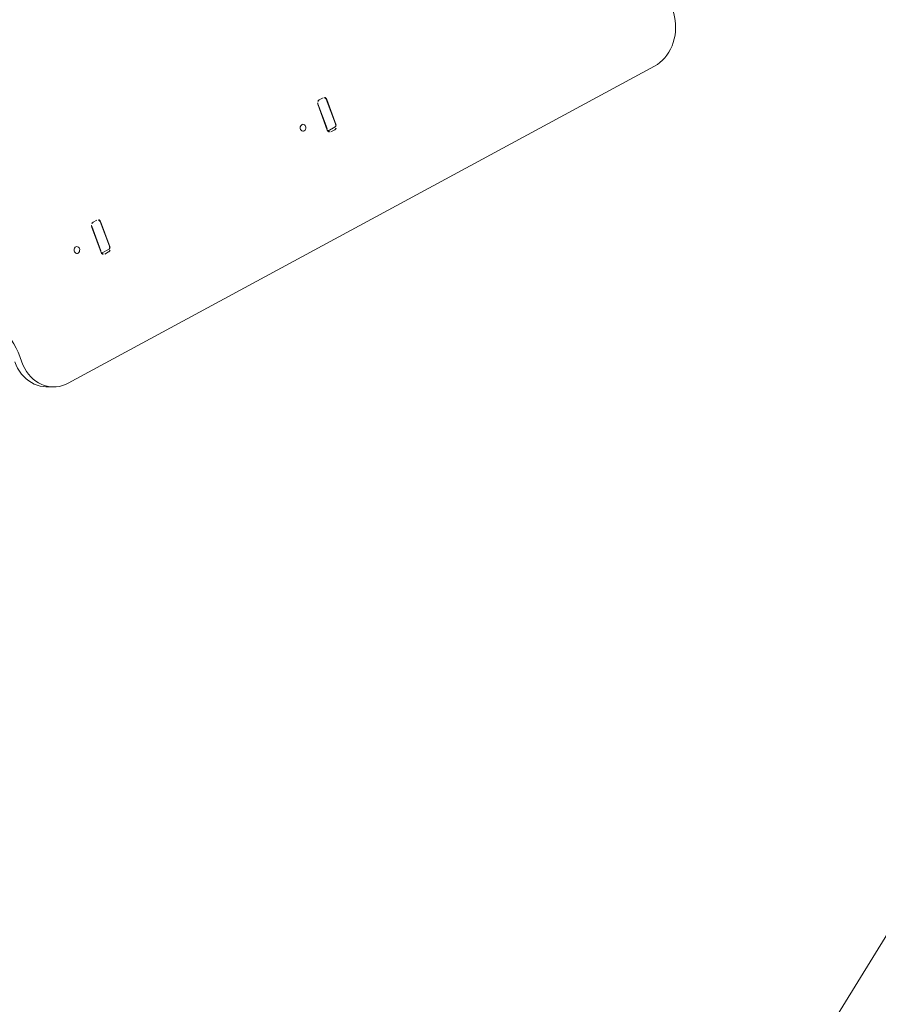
# Model space of a CAD drawing. Extents: x 5459245 to 5462690, y 5971016 to 5972523.
# Tile 56 of 136: x 5462444.11 to 5462445.12, y 5972213.86 to 5972215.02. Entities that reach past the tile are written whole.
import ezdxf

# ---------------------------------------------------------------- set-up
doc = ezdxf.new("R2010")
doc.units = 0
doc.layers.add('A_MAŁA ARCHITEKTURA', color=195, linetype='CONTINUOUS', lineweight=9)

# ---------------------------------------------------------------- blocks, each defined once
blk = doc.blocks.new('MEGA')
at = {"layer": 'A_MAŁA ARCHITEKTURA'}
for p, q in [((5462445.5745, 5972217.6111), (5462445.5545, 5972217.5857)), ((5462445.5751, 5972217.6112), (5462445.556, 5972217.5868)), ((5462445.5844, 5972217.6098), (5462445.5799, 5972217.6124)), ((5462445.4003, 5972217.6031), (5462445.396, 5972217.5977)), ((5462445.565, 5972217.5797), (5462445.585, 5972217.6051)), ((5462445.5848, 5972217.6055), (5462445.5657, 5972217.5812)), ((5462445.5539, 5972217.5847), (5462445.5625, 5972217.5797)), ((5462445.5551, 5972217.581), (5462445.5596, 5972217.5784)), ((5462445.386, 5972217.5584), (5462445.3902, 5972217.5512)), ((5462446.0818, 5972217.1464), (5462445.4034, 5972217.5381)), ((5462445.8361, 5972217.4601), (5462445.8162, 5972217.4347)), ((5462445.8367, 5972217.4601), (5462445.8176, 5972217.4358)), ((5462445.846, 5972217.4588), (5462445.8415, 5972217.4614)), ((5462445.8266, 5972217.4286), (5462445.8466, 5972217.454)), ((5462445.8464, 5972217.4545), (5462445.8273, 5972217.4302)), ((5462445.8155, 5972217.4336), (5462445.8241, 5972217.4287)), ((5462445.8168, 5972217.4299), (5462445.8212, 5972217.4273)), ((5462444.5612, 5972216.3794), (5462447.9548, 5972216.3794))]:
    blk.add_line(p, q, dxfattribs=at)
at = {"layer": 'A_MAŁA ARCHITEKTURA', "flags": 128}
for points in [[(5462445.545, 5972217.6097), (5462445.5456, 5972217.6107), (5462445.5458, 5972217.6117), (5462445.5457, 5972217.6127), (5462445.5453, 5972217.6136), (5462445.5446, 5972217.6143), (5462445.5437, 5972217.6148), (5462445.5426, 5972217.6149), (5462445.5414, 5972217.6148), (5462445.5404, 5972217.6143), (5462445.5394, 5972217.6136), (5462445.5387, 5972217.6127), (5462445.5383, 5972217.6117), (5462445.5382, 5972217.6106), (5462445.5384, 5972217.6097), (5462445.539, 5972217.6088), (5462445.5398, 5972217.6083), (5462445.5409, 5972217.608), (5462445.542, 5972217.608), (5462445.5431, 5972217.6083), (5462445.5442, 5972217.6089), (5462445.545, 5972217.6097)], [(5462445.5751, 5972217.6112), (5462445.5756, 5972217.6118), (5462445.5758, 5972217.6122)], [(5462445.386, 5972217.5584), (5462445.3846, 5972217.5611), (5462445.3832, 5972217.5645), (5462445.3822, 5972217.568), (5462445.3816, 5972217.5716), (5462445.3813, 5972217.5754), (5462445.3814, 5972217.5791), (5462445.3819, 5972217.5829), (5462445.3827, 5972217.5868), (5462445.3838, 5972217.5905), (5462445.3853, 5972217.5943), (5462445.3872, 5972217.5979), (5462445.3893, 5972217.6014), (5462445.3918, 5972217.6048)], [(5462445.396, 5972217.5977), (5462445.3935, 5972217.5943), (5462445.3913, 5972217.5907), (5462445.3895, 5972217.5871), (5462445.388, 5972217.5834), (5462445.3868, 5972217.5796), (5462445.386, 5972217.5758), (5462445.3856, 5972217.572), (5462445.3855, 5972217.5682), (5462445.3857, 5972217.5645), (5462445.3864, 5972217.5608), (5462445.3874, 5972217.5573), (5462445.3887, 5972217.554), (5462445.3904, 5972217.5508), (5462445.3924, 5972217.5478), (5462445.3948, 5972217.545), (5462445.3974, 5972217.5424), (5462445.4003, 5972217.5401), (5462445.4034, 5972217.5381)], [(5462445.5657, 5972217.5812), (5462445.5652, 5972217.5807), (5462445.5647, 5972217.5802), (5462445.5642, 5972217.5798), (5462445.5637, 5972217.5796), (5462445.5632, 5972217.5795), (5462445.5628, 5972217.5796), (5462445.5626, 5972217.5797)], [(5462445.8066, 5972217.4587), (5462445.8072, 5972217.4596), (5462445.8074, 5972217.4607), (5462445.8073, 5972217.4617), (5462445.8069, 5972217.4626), (5462445.8062, 5972217.4633), (5462445.8053, 5972217.4637), (5462445.8042, 5972217.4639), (5462445.803, 5972217.4637), (5462445.802, 5972217.4633), (5462445.801, 5972217.4625), (5462445.8003, 5972217.4616), (5462445.7999, 5972217.4606), (5462445.7998, 5972217.4596), (5462445.8, 5972217.4586), (5462445.8006, 5972217.4578), (5462445.8014, 5972217.4572), (5462445.8025, 5972217.4569), (5462445.8036, 5972217.4569), (5462445.8047, 5972217.4572), (5462445.8058, 5972217.4578), (5462445.8066, 5972217.4587)], [(5462445.8367, 5972217.4601), (5462445.8372, 5972217.4607), (5462445.8374, 5972217.4612)], [(5462445.8273, 5972217.4302), (5462445.8268, 5972217.4296), (5462445.8263, 5972217.4292), (5462445.8258, 5972217.4288), (5462445.8253, 5972217.4286), (5462445.8248, 5972217.4285), (5462445.8244, 5972217.4286), (5462445.8242, 5972217.4286)], [(5462446.0818, 5972217.1464), (5462446.0852, 5972217.1447), (5462446.0887, 5972217.1432), (5462446.0925, 5972217.1421), (5462446.0964, 5972217.1413), (5462446.1004, 5972217.1409), (5462446.1045, 5972217.1407), (5462446.1086, 5972217.1409), (5462446.1128, 5972217.1414), (5462446.117, 5972217.1423), (5462446.1211, 5972217.1435), (5462446.1252, 5972217.1449), (5462446.1291, 5972217.1467), (5462446.1329, 5972217.1488), (5462446.1366, 5972217.1511), (5462446.1401, 5972217.1537), (5462446.1433, 5972217.1566), (5462446.1463, 5972217.1596), (5462446.1491, 5972217.1628)]]:
    blk.add_lwpolyline(points, dxfattribs=at)
at = {"layer": 'A_MAŁA ARCHITEKTURA'}
for centre, radius, start, end in [((5462445.33, 5972217.6596), 0.0902, 321.2359, 348.6139), ((5462445.578, 5972217.6085), 0.00435, 64.1643, 143.2748), ((5462445.5827, 5972217.6072), 0.00311, 316.5882, 57.6669), ((5462445.5786, 5972217.6104), 0.00787, 321.9163, 333.7586), ((5462445.5568, 5972217.5836), 0.00311, 136.5882, 237.6669), ((5462445.5519, 5972217.5898), 0.005, 298.4536, 323.7174), ((5462445.5615, 5972217.5823), 0.00435, 244.1643, 323.2748), ((5462445.8396, 5972217.4575), 0.00435, 64.1643, 143.2748), ((5462445.8443, 5972217.4562), 0.00311, 316.5882, 57.6669), ((5462445.8402, 5972217.4594), 0.00787, 321.9163, 333.7586), ((5462445.8184, 5972217.4325), 0.00311, 136.5882, 237.6669), ((5462445.8135, 5972217.4387), 0.005, 298.4536, 323.7174), ((5462445.8231, 5972217.4312), 0.00435, 244.1643, 323.2748)]:
    blk.add_arc(centre, radius, start, end, dxfattribs=at)

msp = doc.modelspace()

# ---------------------------------------------------------------- block references
at = {"layer": 'A_MAŁA ARCHITEKTURA', "color": 6, "rotation": 58.39971502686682}
msp.add_blockref('MEGA', (7686859.5945, -1809666.1669), dxfattribs=at)

doc.saveas('drawing.dxf')
